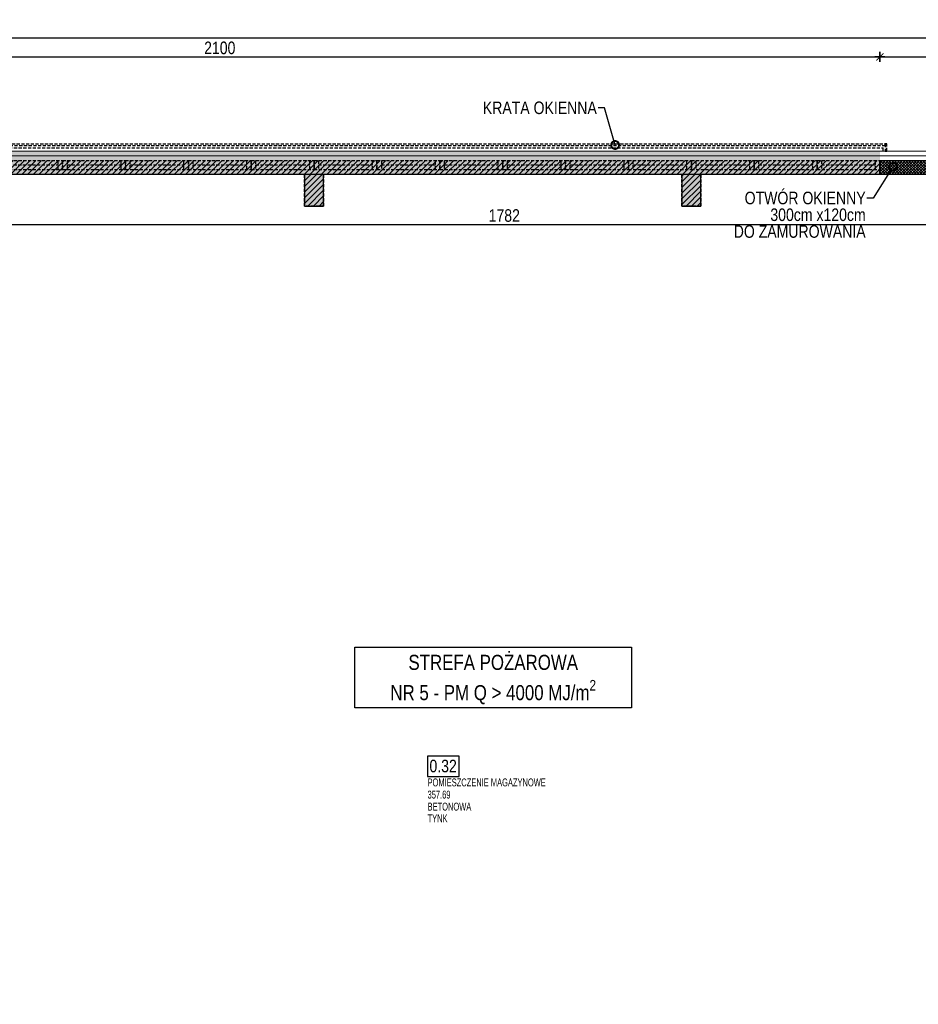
# Model space of a CAD drawing. Header units: millimetres. Extents: x 76192 to 88546, y 19309 to 25840.
# Tile 56 of 61: x 85082 to 86511, y 21896 to 23463. Entities that reach past the tile are written whole.
import ezdxf
from ezdxf import colors
from ezdxf.entities.mleader import LeaderData, LeaderLine
from ezdxf.math import Vec2, Vec3

# ---------------------------------------------------------------- set-up
doc = ezdxf.new("R2010")
doc.units = ezdxf.units.MM
doc.linetypes.add('DASHED', pattern=[0.75, 0.5, -0.25])
doc.layers.get('DEFPOINTS').update_dxf_attribs({"lineweight": 9})
for name, color, linetype in [('_HSA_HATCH_WYPEŁNIENIA_PRZEGRÓD', 205, 'Continuous'), ('_HSA_NUMERACJA POMIESZCZEN', 43, 'Continuous'), ('_HSA_OPIS', 43, 'Continuous'), ('_HSA_STOLARKA_ZEWNĘTRZNA', 132, 'Continuous'), ('_HSA_WIDOKOWE', 1, 'Continuous'), ('_HSA_WIDOKOWE_CIENKIE', 8, 'Continuous'), ('_HSA_WYM_100', 141, 'Continuous'), ('_HSA_ŚCIANY_KONSTRUKCYJNE', 3, 'Continuous'), ('_HSA_ŚCIANY_MUROWANE', 4, 'Continuous')]:
    doc.layers.add(name, color=color, linetype=linetype)
doc.layers.add('_HSA_IZOLACJA_TERMICZNA', color=2, linetype='Continuous', lineweight=5)
doc.layers.add('_HSA_NUMERACJA POMIESZCZEN POMOC', color=7, linetype='Continuous', true_color=0x38940a, plot=False)
doc.layers.add('_HSA_POWIERZCHNIA_UŻYTKOWA', color=115, linetype='DASHED', plot=False)
doc.styles.add('ARIAL_100', font='Arial.ttf', dxfattribs={"width": 0.8, "height": 20})
doc.styles.add('ARIAL_50', font='Arial Narrow.ttf', dxfattribs={"width": 0.8, "height": 10})
doc.linetypes.add('BATTING', pattern='A,0.00254,-2.54,[134,ltypeshp.shx,S=2.54,R=0,X=-2.54,Y=0],-5.08,[134,ltypeshp.shx,S=2.54,R=180,X=2.54,Y=0],-2.54', length=10.16254)
doc.dimstyles.new('WYM_WEWN_100', dxfattribs={"dimtxt": 20, "dimasz": 2, "dimexe": 10, "dimexo": 0, "dimgap": 4, "dimtad": 1, "dimdec": 1, "dimrnd": 0.1, "dimtxsty": 'ARIAL_100', "dimblk": 'Wym-03', "dimcen": 0, "dimdle": 10, "dimse1": 1, "dimse2": 1, "dimclrt": 256, "dimazin": 2, "dimtfac": 1, "dimtdec": 1, "dimtix": 1, "dimtmove": 2, "dimatfit": 0, "dimfxl": 1, "dimtolj": 1, "dimtzin": 0, "dimarcsym": 0})

# ---------------------------------------------------------------- blocks, each defined once
blk = doc.blocks.new('*U316')
at = {"linetype": 'ByBlock', "ltscale": 10}
for p, q in [((0, 14), (100, 14)), ((0, 0), (0, 14)), ((0, 0), (100, 0)), ((7, 0), (7, 14)), ((7, 7), (93, 7)), ((93, 14), (93, 0)), ((100, 14), (100, 0))]:
    blk.add_line(p, q, dxfattribs=at)
blk = doc.blocks.new('*U317')
at = {"linetype": 'ByBlock', "ltscale": 10}
for p, q in [((0, 14), (100, 14)), ((0, 0), (0, 14)), ((0, 0), (100, 0)), ((7, 0), (7, 14)), ((7, 7), (93, 7)), ((93, 14), (93, 0)), ((100, 14), (100, 0))]:
    blk.add_line(p, q, dxfattribs=at)
blk = doc.blocks.new('*U318')
at = {"linetype": 'ByBlock', "ltscale": 10}
for p, q in [((0, 14), (100, 14)), ((0, 0), (0, 14)), ((0, 0), (100, 0)), ((7, 0), (7, 14)), ((7, 7), (93, 7)), ((93, 14), (93, 0)), ((100, 14), (100, 0))]:
    blk.add_line(p, q, dxfattribs=at)
blk = doc.blocks.new('*U319')
at = {"linetype": 'ByBlock', "ltscale": 10}
for p, q in [((0, 14), (100, 14)), ((0, 0), (0, 14)), ((0, 0), (100, 0)), ((7, 0), (7, 14)), ((7, 7), (93, 7)), ((93, 14), (93, 0)), ((100, 14), (100, 0))]:
    blk.add_line(p, q, dxfattribs=at)
blk = doc.blocks.new('*U308')
at = {"linetype": 'ByBlock', "ltscale": 10}
for p, q in [((0, 14), (100, 14)), ((0, 0), (0, 14)), ((0, 0), (100, 0)), ((7, 0), (7, 14)), ((7, 7), (93, 7)), ((93, 14), (93, 0)), ((100, 14), (100, 0))]:
    blk.add_line(p, q, dxfattribs=at)
blk = doc.blocks.new('*U309')
at = {"linetype": 'ByBlock', "ltscale": 10}
for p, q in [((0, 14), (100, 14)), ((0, 0), (0, 14)), ((0, 0), (100, 0)), ((7, 0), (7, 14)), ((7, 7), (93, 7)), ((93, 14), (93, 0)), ((100, 14), (100, 0))]:
    blk.add_line(p, q, dxfattribs=at)
blk = doc.blocks.new('*U310')
at = {"linetype": 'ByBlock', "ltscale": 10}
for p, q in [((0, 14), (100, 14)), ((0, 0), (0, 14)), ((0, 0), (100, 0)), ((7, 0), (7, 14)), ((7, 7), (93, 7)), ((93, 14), (93, 0)), ((100, 14), (100, 0))]:
    blk.add_line(p, q, dxfattribs=at)
blk = doc.blocks.new('*U311')
at = {"linetype": 'ByBlock', "ltscale": 10}
for p, q in [((0, 14), (100, 14)), ((0, 0), (0, 14)), ((0, 0), (100, 0)), ((7, 0), (7, 14)), ((7, 7), (93, 7)), ((93, 14), (93, 0)), ((100, 14), (100, 0))]:
    blk.add_line(p, q, dxfattribs=at)
blk = doc.blocks.new('*U312')
at = {"linetype": 'ByBlock', "ltscale": 10}
for p, q in [((0, 14), (100, 14)), ((0, 0), (0, 14)), ((0, 0), (100, 0)), ((7, 0), (7, 14)), ((7, 7), (93, 7)), ((93, 14), (93, 0)), ((100, 14), (100, 0))]:
    blk.add_line(p, q, dxfattribs=at)
blk = doc.blocks.new('*U313')
at = {"linetype": 'ByBlock', "ltscale": 10}
for p, q in [((0, 14), (100, 14)), ((0, 0), (0, 14)), ((0, 0), (100, 0)), ((7, 0), (7, 14)), ((7, 7), (93, 7)), ((93, 14), (93, 0)), ((100, 14), (100, 0))]:
    blk.add_line(p, q, dxfattribs=at)
blk = doc.blocks.new('*U302')
at = {"linetype": 'ByBlock', "ltscale": 10}
for p, q in [((0, 14), (100, 14)), ((0, 0), (0, 14)), ((0, 0), (100, 0)), ((7, 0), (7, 14)), ((7, 7), (93, 7)), ((93, 14), (93, 0)), ((100, 14), (100, 0))]:
    blk.add_line(p, q, dxfattribs=at)
blk = doc.blocks.new('*U303')
at = {"linetype": 'ByBlock', "ltscale": 10}
for p, q in [((0, 14), (100, 14)), ((0, 0), (0, 14)), ((0, 0), (100, 0)), ((7, 0), (7, 14)), ((7, 7), (93, 7)), ((93, 14), (93, 0)), ((100, 14), (100, 0))]:
    blk.add_line(p, q, dxfattribs=at)
blk = doc.blocks.new('*U304')
at = {"linetype": 'ByBlock', "ltscale": 10}
for p, q in [((0, 14), (100, 14)), ((0, 0), (0, 14)), ((0, 0), (100, 0)), ((7, 0), (7, 14)), ((7, 7), (93, 7)), ((93, 14), (93, 0)), ((100, 14), (100, 0))]:
    blk.add_line(p, q, dxfattribs=at)
blk = doc.blocks.new('*U305')
at = {"linetype": 'ByBlock', "ltscale": 10}
for p, q in [((0, 14), (100, 14)), ((0, 0), (0, 14)), ((0, 0), (100, 0)), ((7, 0), (7, 14)), ((7, 7), (93, 7)), ((93, 14), (93, 0)), ((100, 14), (100, 0))]:
    blk.add_line(p, q, dxfattribs=at)
blk = doc.blocks.new('NUMERACJA_POMIESZCZEŃ_200')
blk.add_lwpolyline([(50, 31.9), (0, 31.9), (0, 0), (50, 0)], close=True)
at = {"style": 'ARIAL_100', "width": 0.8}
blk.add_attdef('OPIS_TABELKA', (3, 6.5), '', height=20, dxfattribs=at)
at = {"layer": '_HSA_NUMERACJA POMIESZCZEN POMOC', "style": 'ARIAL_50', "width": 0.8}
for tag, p in [('NAZWA', (0, -15.9)), ('POWIERZCHNIA', (0, -35.3)), ('POSADZKA', (0, -54.4)), ('SUFIT', (0, -73.1))]:
    blk.add_attdef(tag, p, '', height=12.5, dxfattribs=at)
blk = doc.blocks.new('_DotSmall')
at = {"color": 0, "linetype": 'ByBlock', "const_width": 0.5}
blk.add_lwpolyline([(-0.0625, 0, 1), (0.0625, 0, 1)], format="xyb", close=True, dxfattribs=at)
blk = doc.blocks.new('Wym-03')
for p, q in [((-4, 0), (4, 0)), ((0, 4), (0, -4))]:
    blk.add_line(p, q)
blk.add_lwpolyline([(-2.83, -2.83, 0.8, 0.8, 0), (2.83, 2.83, 0.05, 0.05, 0)], format="xyseb")
blk = doc.blocks.new('*D676')
at = {"layer": '_HSA_WYM_100', "color": 0, "lineweight": -2}
blk.add_line((84352.3, 23403.5), (86448.3, 23403.5), dxfattribs=at)
at = {"layer": 'DEFPOINTS', "color": 0}
for p in [(86450.3, 23403.5), (84350.3, 23238.5), (86450.3, 23238.5)]:
    blk.add_point(p, dxfattribs=at)
at = {"layer": '_HSA_WYM_100', "color": 0, "lineweight": -2, "xscale": 2, "yscale": 2, "zscale": 2}
for p, rotation in [((84350.3, 23403.5), 180.000000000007), ((86450.3, 23403.5), 7.047285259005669e-12)]:
    blk.add_blockref('Wym-03', p, dxfattribs=dict(at, rotation=rotation))
at = {"layer": '_HSA_WYM_100', "insert": (85400.3, 23417.7), "char_height": 20, "attachment_point": 5, "style": 'ARIAL_100'}
blk.add_mtext('\\A1;2100', dxfattribs=at)
blk = doc.blocks.new('*D677')
at = {"layer": '_HSA_WYM_100', "color": 0, "lineweight": -2}
blk.add_line((86452.3, 23403.5), (86748.3, 23403.5), dxfattribs=at)
at = {"layer": 'DEFPOINTS', "color": 0}
for p in [(86750.3, 23403.5), (86450.3, 23238.5), (86750.3, 23238.5)]:
    blk.add_point(p, dxfattribs=at)
at = {"layer": '_HSA_WYM_100', "color": 0, "lineweight": -2, "xscale": 2, "yscale": 2, "zscale": 2}
for p, rotation in [((86450.3, 23403.5), 180.000000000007), ((86750.3, 23403.5), 6.948027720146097e-12)]:
    blk.add_blockref('Wym-03', p, dxfattribs=dict(at, rotation=rotation))
at = {"layer": '_HSA_WYM_100', "insert": (86600.3, 23417.7), "char_height": 20, "attachment_point": 5, "style": 'ARIAL_100'}
blk.add_mtext('\\A1;300', dxfattribs=at)
blk = doc.blocks.new('*D681')
at = {"layer": '_HSA_WYM_100', "color": 0, "lineweight": -2}
blk.add_line((88356.2, 23433.5), (76433.3, 23433.5), dxfattribs=at)
at = {"layer": 'DEFPOINTS', "color": 0}
for p in [(76431.3, 23433.5), (76431.3, 23253.5), (88358.2, 23253.5)]:
    blk.add_point(p, dxfattribs=at)
at = {"layer": '_HSA_WYM_100', "color": 0, "lineweight": -2, "xscale": 2, "yscale": 2, "zscale": 2, "rotation": 180}
blk.add_blockref('Wym-03', (76431.3, 23433.5), dxfattribs=at)
at = {"layer": '_HSA_WYM_100', "color": 0, "lineweight": -2, "xscale": 2, "yscale": 2, "zscale": 2}
blk.add_blockref('Wym-03', (88358.2, 23433.5), dxfattribs=at)
at = {"layer": '_HSA_WYM_100', "insert": (82394.8, 23449.5), "char_height": 20, "attachment_point": 5, "style": 'ARIAL_100'}
blk.add_mtext('\\A1;11926,9', dxfattribs=at)
blk = doc.blocks.new('*D726')
at = {"layer": '_HSA_WYM_100', "color": 0, "lineweight": -2}
blk.add_line((76281.3, 20766.1), (76281.3, 22652.5), dxfattribs=at)
at = {"layer": 'DEFPOINTS', "color": 0}
for p in [(76281.3, 22654.5), (76431.3, 22654.5), (86739.3, 20764.1)]:
    blk.add_point(p, dxfattribs=at)
at = {"layer": '_HSA_WYM_100', "color": 0, "lineweight": -2, "xscale": 2, "yscale": 2, "zscale": 2}
for p, rotation in [((76281.3, 22654.5), 90), ((76281.3, 20764.1), 270)]:
    blk.add_blockref('Wym-03', p, dxfattribs=dict(at, rotation=rotation))
at = {"layer": '_HSA_WYM_100', "insert": (76265.3, 21709.3), "char_height": 20, "attachment_point": 5, "rotation": 90, "style": 'ARIAL_100'}
blk.add_mtext('\\A1;1890,4', dxfattribs=at)
blk = doc.blocks.new('*U831')
at = {"linetype": 'ByBlock', "ltscale": 10}
for points in [[(-3.1, 0), (-6, 0), (-6, 11.4), (-3.1, 11.4)], [(-3.1, 11.4), (2113.5, 11.4), (2113.5, 8.2), (-3.1, 8.2)], [(2116, 11.4), (2113.5, 11.4), (2113.5, 0), (2116, 0)]]:
    blk.add_lwpolyline(points, close=True, dxfattribs=at)
blk = doc.blocks.new('*D1029')
at = {"layer": '_HSA_WYM_100', "color": 0, "lineweight": -2}
blk.add_line((84963.8, 23136.8), (86741.8, 23136.8), dxfattribs=at)
at = {"layer": 'DEFPOINTS', "color": 0}
for p in [(84961.8, 23166.1), (86743.8, 23166.1), (86743.8, 23136.8)]:
    blk.add_point(p, dxfattribs=at)
at = {"layer": '_HSA_WYM_100', "color": 0, "lineweight": -2, "xscale": 2, "yscale": 2, "zscale": 2, "rotation": 180.0000000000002}
blk.add_blockref('Wym-03', (84961.8, 23136.8), dxfattribs=at)
at = {"layer": '_HSA_WYM_100', "color": 0, "lineweight": -2, "xscale": 2, "yscale": 2, "zscale": 2}
blk.add_blockref('Wym-03', (86743.8, 23136.8), dxfattribs=at)
at = {"layer": '_HSA_WYM_100', "insert": (85852.8, 23151), "char_height": 20, "attachment_point": 5, "style": 'ARIAL_100'}
blk.add_mtext('\\A1;1782', dxfattribs=at)

msp = doc.modelspace()

# ---------------------------------------------------------------- hatches: boundary and pattern name
at = {"layer": '_HSA_HATCH_WYPEŁNIENIA_PRZEGRÓD'}
h = msp.add_hatch(color=256, dxfattribs=at)
h.paths.add_polyline_path([(82250.33, 23216.14), (82250.33, 23253.53), (80390.33, 23253.53), (80390.33, 23216.14)])
h.paths.add_polyline_path([(84050.33, 23216.14), (84050.33, 23253.53), (82550.33, 23253.53), (82550.33, 23216.14)])
h.paths.add_polyline_path([(86450.33, 23216.14), (86450.33, 23253.53), (84350.33, 23253.53), (84350.33, 23216.14)])
h.paths.add_polyline_path([(86750.33, 23253.53), (86750.33, 23216.14), (88296.81, 23216.14), (88296.81, 23209), (88278.19, 23209), (88278.19, 23173.28), (88313.81, 23173.28), (88313.81, 22559.17), (88343.19, 22559.17), (88343.19, 22564.17), (88358.19, 22564.17), (88358.19, 23253.53)])
h.paths.add_polyline_path([(77690.33, 23216.14), (77690.33, 23253.53), (76490.33, 23253.53), (76490.33, 23216.14)])
h.paths.add_polyline_path([(77990.33, 23253.53), (77990.33, 23216.14), (80090.33, 23216.14), (80090.33, 23253.53)])
h = msp.add_hatch(dxfattribs=at)
h.set_pattern_fill('ANSI31', color=256, scale=2, style=0)
h.set_pattern_definition([(45, (16000, -5754.548), (-4.49012806, 4.49012806), [])])
h.paths.add_polyline_path([(88278.19, 23173.28), (88278.19, 23209), (88296.81, 23209), (88296.81, 23216.14), (76490.33, 23216.14), (76490.33, 23238.53), (88343.19, 23238.53), (88343.19, 22559.17), (88313.81, 22559.17), (88313.81, 23173.28)])
h = msp.add_hatch(dxfattribs=at)
h.set_pattern_fill('ANSI37', color=256)
h.set_pattern_definition([(45, (86450.49, 23216.139), (-2.245064, 2.245064), []), (135, (86450.49, 23216.139), (-2.245064, -2.245064), [])])
h.paths.add_polyline_path([(86450.33, 23238.53), (86750.33, 23238.53), (86750.33, 23216.14), (86450.33, 23216.14)])
h = msp.add_hatch(dxfattribs=at)
h.set_pattern_fill('ANSI31', color=256, scale=2, style=0)
h.set_pattern_definition([(45, (16000, 0), (-4.49012806, 4.49012806), [])])
h.paths.add_polyline_path([(85565.33, 23216.14), (85535.33, 23216.14), (85535.33, 23166.14), (85565.33, 23166.14)])
h.paths.add_polyline_path([(86165.33, 23216.14), (86135.33, 23216.14), (86135.33, 23166.14), (86165.33, 23166.14)])
h.paths.add_polyline_path([(86765.33, 23216.14), (86735.33, 23216.14), (86735.33, 23166.14), (86765.33, 23166.14)])
h.paths.add_polyline_path([(86843.81, 23209), (86793.81, 23209), (86793.81, 23173.28), (86843.81, 23173.28)])
h.paths.add_polyline_path([(84684.33, 21441.25), (84654.33, 21441.25), (84654.33, 21391.25), (84684.33, 21391.25)])
h.paths.add_polyline_path([(84965.33, 21441.25), (84935.33, 21441.25), (84935.33, 21391.25), (84965.33, 21391.25)])
h.paths.add_polyline_path([(85565.33, 21441.25), (85535.33, 21441.25), (85535.33, 21391.25), (85565.33, 21391.25)])
h.paths.add_polyline_path([(86165.33, 21441.25), (86135.33, 21441.25), (86135.33, 21391.25), (86165.33, 21391.25)])
h.paths.add_polyline_path([(86735.33, 21391.25), (86065.08, 21391.25), (86065.08, 21370.53), (86735.33, 21370.53)])
h.paths.add_polyline_path([(86792.33, 21370.53), (86789.33, 21370.53), (86789.33, 21391.25), (86735.33, 21391.25), (86735.33, 21370.53), (86765.33, 21370.53), (86765.33, 21352.41), (86792.33, 21352.41)])
h.paths.add_polyline_path([(86765.33, 21441.25), (86735.33, 21441.25), (86735.33, 21391.25), (86765.33, 21391.25)])
h.paths.add_polyline_path([(86761.81, 21979.14), (86793.81, 21979.14), (86793.81, 21999.14), (86772.33, 21999.14), (86772.33, 21993.27), (86743.81, 21993.27), (86743.81, 21441.25), (86761.81, 21441.25)])
h.paths.add_polyline_path([(86772.33, 22038.99), (86728.33, 22038.99), (86728.33, 21993.27), (86772.33, 21993.27)])
h.paths.add_polyline_path([(86772.33, 22055.72), (86728.33, 22055.72), (86728.33, 22038.99), (86772.33, 22038.99)])
h.paths.add_polyline_path([(86772.33, 22240.45), (86728.33, 22240.45), (86728.33, 22223.72), (86772.33, 22223.72)])
h.paths.add_polyline_path([(86772.33, 22286.17), (86728.33, 22286.17), (86728.33, 22240.45), (86772.33, 22240.45)])
h.paths.add_polyline_path([(86761.81, 22581.67), (86743.81, 22581.67), (86743.81, 22286.17), (86761.81, 22286.17)])
h.paths.add_polyline_path([(86772.33, 22627.39), (86728.33, 22627.39), (86728.33, 22581.67), (86772.33, 22581.67)])
h.paths.add_polyline_path([(86761.81, 23166.14), (86743.81, 23166.14), (86743.81, 22627.39), (86761.81, 22627.39)])
h.paths.add_polyline_path([(85065.33, 21370.53), (85065.33, 21391.25), (84629.83, 21391.25), (84629.83, 21370.53)])
h.paths.add_polyline_path([(85170.33, 21391.25), (85170.33, 21370.53), (85765.08, 21370.53), (85765.08, 21391.25)])
h = msp.add_hatch(color=256, dxfattribs=at)
h.paths.add_polyline_path([(85565.33, 23216.14), (85535.33, 23216.14), (85535.33, 23166.14), (85565.33, 23166.14)])
h.paths.add_polyline_path([(86165.33, 23216.14), (86135.33, 23216.14), (86135.33, 23166.14), (86165.33, 23166.14)])
h.paths.add_polyline_path([(86843.81, 23209), (86793.81, 23209), (86793.81, 23173.28), (86843.81, 23173.28)])
h.paths.add_polyline_path([(84684.33, 21441.25), (84654.33, 21441.25), (84654.33, 21391.25), (84684.33, 21391.25)])
h.paths.add_polyline_path([(84965.33, 21441.25), (84935.33, 21441.25), (84935.33, 21391.25), (84965.33, 21391.25)])
h.paths.add_polyline_path([(85565.33, 21441.25), (85535.33, 21441.25), (85535.33, 21391.25), (85565.33, 21391.25)])
h.paths.add_polyline_path([(86165.33, 21441.25), (86135.33, 21441.25), (86135.33, 21391.25), (86165.33, 21391.25)])
h.paths.add_polyline_path([(86792.33, 21370.53), (86789.33, 21370.53), (86789.33, 21391.25), (86735.33, 21391.25), (86735.33, 21355.53), (86739.33, 21355.53), (86739.33, 21352.41), (86792.33, 21352.41)])
h.paths.add_polyline_path([(85170.33, 21391.25), (85170.33, 21355.53), (85550.33, 21355.53), (85550.33, 21391.25)])
h.paths.add_polyline_path([(85065.33, 21355.53), (85065.33, 21391.25), (84629.83, 21391.25), (84629.83, 21355.53)])
h.paths.add_polyline_path([(86761.81, 21993.27), (86761.81, 21979.14), (86793.81, 21979.14), (86793.81, 21999.14), (86772.33, 21999.14), (86772.33, 21993.27)])

# ---------------------------------------------------------------- linework, layer by layer
at = {"layer": '_HSA_IZOLACJA_TERMICZNA', "ltscale": 0.1}
msp.add_line((76431.33, 23253.53), (88358.19, 23253.53), dxfattribs=at)
at = {"layer": '_HSA_IZOLACJA_TERMICZNA', "linetype": 'BATTING', "ltscale": 0.1}
msp.add_line((76446.33, 23246.03), (88343.19, 23246.03), dxfattribs=at)
at = {"layer": '_HSA_POWIERZCHNIA_UŻYTKOWA', "ltscale": 10}
msp.add_lwpolyline([(86735.33, 23216.14), (86165.33, 23216.14), (86165.33, 23166.14), (86135.33, 23166.14), (86135.33, 23216.14), (85565.33, 23216.14), (85565.33, 23166.14), (85535.33, 23166.14), (85535.33, 23216.14), (84965.33, 23216.14)], dxfattribs=at)
at = {"layer": '_HSA_STOLARKA_ZEWNĘTRZNA', "ltscale": 10, "const_width": 2}
for points in [[(85250.33, 23238.53), (85250.33, 23224.53)], [(85550.33, 23238.53), (85550.33, 23224.53)], [(85850.33, 23238.53), (85850.33, 23224.53)], [(86150.33, 23238.53), (86150.33, 23224.53)], [(86450.33, 23238.53), (86450.33, 23224.53)]]:
    msp.add_lwpolyline(points, dxfattribs=at)
at = {"layer": '_HSA_WIDOKOWE', "linetype": 'DASHED', "ltscale": 10}
msp.add_line((86455.33, 23253.53), (86455.33, 23258.53), dxfattribs=at)
msp.add_lwpolyline([(84345.33, 23258.53), (86455.33, 23258.53)], dxfattribs=at)
at = {"layer": '_HSA_ŚCIANY_KONSTRUKCYJNE'}
for points in [[(85535.33, 23166.14), (85565.33, 23166.14), (85565.33, 23216.14), (85535.33, 23216.14)], [(86135.33, 23166.14), (86165.33, 23166.14), (86165.33, 23216.14), (86135.33, 23216.14)]]:
    msp.add_lwpolyline(points, close=True, dxfattribs=at)
at = {"layer": '_HSA_ŚCIANY_MUROWANE', "ltscale": 0.07}
msp.add_line((86750.33, 23216.14), (76490.33, 23216.14), dxfattribs=at)
msp.add_lwpolyline([(86450.33, 23238.53), (86750.33, 23238.53), (86750.33, 23216.14), (86450.33, 23216.14)], close=True, dxfattribs=at)

# ---------------------------------------------------------------- block references
at = {"layer": '_HSA_NUMERACJA POMIESZCZEN', "linetype": 'Continuous'}
msp.add_blockref('NUMERACJA_POMIESZCZEŃ_200', (85730.81, 22258.78), dxfattribs=at).add_auto_attribs({'SUFIT': 'TYNK', 'POSADZKA': 'BETONOWA', 'POWIERZCHNIA': '357.69', 'NAZWA': 'POMIESZCZENIE MAGAZYNOWE', 'OPIS_TABELKA': '0.32'})
at = {"layer": '_HSA_STOLARKA_ZEWNĘTRZNA', "linetype": 'DASHED', "ltscale": 10, "xscale": -1, "rotation": 180}
for name, p in [('*U316', (85050.33, 23238.53)), ('*U317', (85150.33, 23238.53)), ('*U318', (85250.33, 23238.53)), ('*U319', (85350.33, 23238.53)), ('*U308', (85450.33, 23238.53)), ('*U309', (85550.33, 23238.53)), ('*U310', (85650.33, 23238.53)), ('*U311', (85750.33, 23238.53)), ('*U312', (85850.33, 23238.53)), ('*U313', (85950.33, 23238.53)), ('*U302', (86050.33, 23238.53)), ('*U303', (86150.33, 23238.53)), ('*U304', (86250.33, 23238.53)), ('*U305', (86350.33, 23238.53))]:
    msp.add_blockref(name, p, dxfattribs=at)
at = {"layer": '_HSA_WIDOKOWE_CIENKIE', "linetype": 'DASHED', "ltscale": 10}
msp.add_blockref('*U831', (84345.33, 23253.53), dxfattribs=at)

# ---------------------------------------------------------------- texts
at = {"layer": '_HSA_OPIS', "insert": (85627.06, 22452.14), "char_height": 24, "attachment_point": 1, "style": 'ARIAL_100', "bg_fill": 16, "box_fill_scale": 1.5, "bg_fill_color": 256, "bg_fill_transparency": 0}
msp.add_mtext_dynamic_manual_height_columns('\\A1;\\pxqc;STREFA POŻAROWA \\PNR 5 - PM Q > 4000 MJ/m{\\H0.7x;\\S2^ ;}', width=416.3492, gutter_width=4500.43, heights=[0], dxfattribs=at)

# ---------------------------------------------------------------- dimensions: what is measured, and where the dimension line sits
at = {"layer": '_HSA_WYM_100'}
dim = msp.add_aligned_dim(p1=(88358.19, 23253.53), p2=(76431.33, 23253.53), distance=-180, dimstyle='WYM_WEWN_100', dxfattribs=at)
dim.commit()
dim.dimension.update_dxf_attribs({"geometry": '*D681', "text_midpoint": (82394.76, 23449.55)})
for base, p1, p2, angle, picture, middle in [((86450.33, 23403.53), (84350.33, 23238.53), (86450.33, 23238.53), 180, '*D676', (85400.33, 23417.74)), ((86750.33, 23403.53), (86450.33, 23238.53), (86750.33, 23238.53), 180, '*D677', (86600.33, 23417.75)), ((86743.81, 23136.82), (84961.81, 23166.14), (86743.81, 23166.14), 180, '*D1029', (85852.81, 23151.03)), ((76281.33, 22654.53), (86739.33, 20764.14), (76431.33, 22654.53), 270, '*D726', (76265.31, 21709.33))]:
    dim = msp.add_linear_dim(base=base, p1=p1, p2=p2, angle=angle, dimstyle='WYM_WEWN_100', dxfattribs=at)
    dim.commit()
    dim.dimension.update_dxf_attribs({"geometry": picture, "text_midpoint": middle})

# ---------------------------------------------------------------- leaders
at = {"layer": '_HSA_OPIS'}
ml = msp.add_multileader_mtext('Standard', dxfattribs=at)
ml.set_content('KRATA OKIENNA', color=256, style='ARIAL_100')
ml.set_leader_properties()
ml.set_arrow_properties(name='DOTSMALL')
ml.build(insert=Vec2(0, 0))
ml.multileader.update_dxf_attribs({"dogleg_length": 10, "arrow_head_size": 25})
ctx = ml.context
ctx.base_point, ctx.char_height, ctx.arrow_head_size, ctx.plane_origin = Vec3(85818.29, 23322.31), 20, 25, Vec3(85265.6, 24175.25)
ctx.text_align_type = 2
notes = []
notes.append((ctx, [(0, (1, 1, 0), (86012.02, 23322.31), (-1, 0), 10, [(0, [(86029.13, 23263.3)], 0, [])])]))
ctx.mtext.insert, ctx.mtext.width, ctx.mtext.defined_height, ctx.mtext.alignment, ctx.mtext.line_spacing_factor = Vec3(86000.02, 23332.48), 329.0821, 173.28, 3, 0.8
ml = msp.add_multileader_mtext('Standard', dxfattribs=at)
ml.set_content('OTWÓR OKIENNY\\P 300cm x120cm\\PDO ZAMUROWANIA', color=256, style='ARIAL_100')
ml.set_leader_properties()
ml.set_arrow_properties(name='DOTSMALL')
ml.build(insert=Vec2(0, 0))
ml.multileader.update_dxf_attribs({"dogleg_length": 10, "arrow_head_size": 25})
ctx = ml.context
ctx.base_point, ctx.char_height, ctx.arrow_head_size, ctx.plane_origin = Vec3(86217.42, 23178.85), 20, 25, Vec3(85691.64, 24050.59)
ctx.text_align_type = 2
notes.append((ctx, [(0, (1, 1, 0), (86439.58, 23178.85), (-1, 0), 10, [(0, [(86470.89, 23228.46)], 0, [])])]))
ctx.mtext.insert, ctx.mtext.width, ctx.mtext.defined_height, ctx.mtext.alignment, ctx.mtext.line_spacing_factor = Vec3(86427.58, 23189.02), 329.0821, 173.28, 3, 0.8
for ctx, leaders in notes:
    for number, flags, end, landing, length, lines in leaders:
        leader = LeaderData()
        leader.index, (leader.has_last_leader_line, leader.has_dogleg_vector, leader.attachment_direction) = number, flags
        leader.last_leader_point, leader.dogleg_vector, leader.dogleg_length = Vec3(end), Vec3(landing), length
        for number, points, colour, breaks in lines:
            line = LeaderLine()
            line.index, line.vertices, line.color, line.breaks = number, Vec3.list(points), colors.encode_raw_color(colour), breaks
            leader.lines.append(line)
        ctx.leaders.append(leader)

doc.saveas('drawing.dxf')
